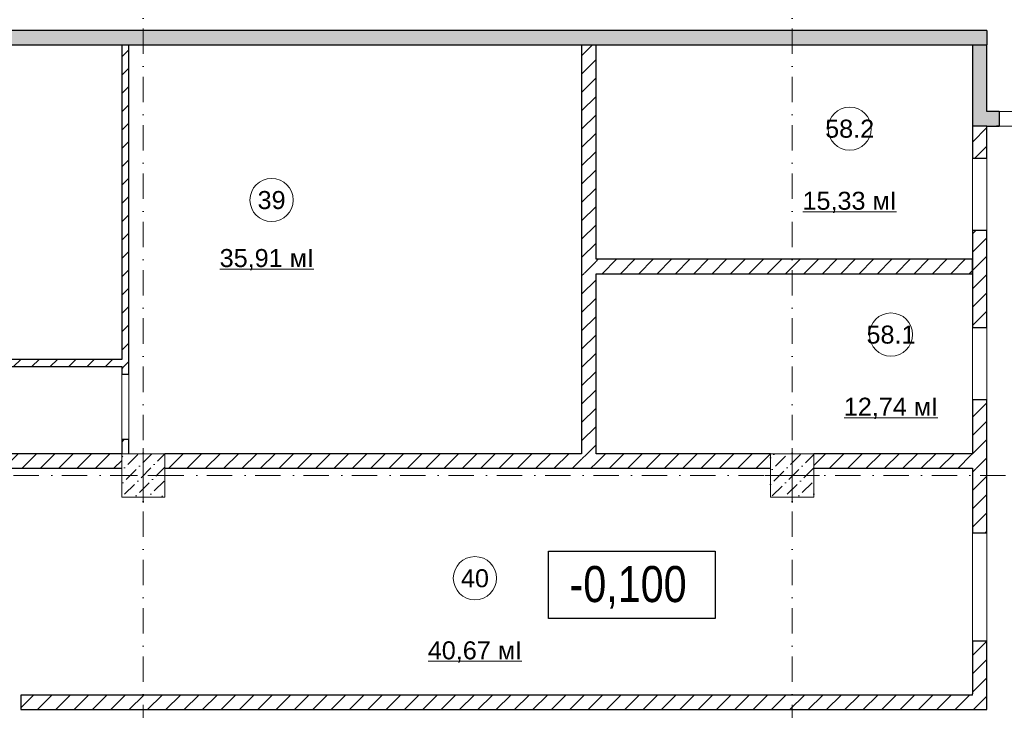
# Model space of a CAD drawing. Header units: millimetres. Extents: x -2890 to 117730, y -526 to 88572.
# Tile 30 of 65: x 30371 to 44029, y 68036 to 77622. Entities that reach past the tile are written whole.
import ezdxf

# ---------------------------------------------------------------- set-up
doc = ezdxf.new("R2010")
doc.units = ezdxf.units.MM
doc.header["$MEASUREMENT"] = 0
doc.set_wipeout_variables(frame=1)
doc.linetypes.add('Wipeout_Contour', pattern=[1000, 0, -1000])
doc.linetypes.add('Штрихпунктирная', pattern=[6.702778, 3.527778, -1.763889, 0, -1.411111])
for name, color, linetype in [('Конструктив - Колонны', 7, 'Continuous'), ('Конструктив - Стена сущ для демонтажного плана', 7, 'Continuous'), ('Конструктив - Стена сущ для Кладочного плана', 7, 'Continuous'), ('Конструктив - Стены блок 100 нов', 7, 'Continuous'), ('Конструктив - Стены Блок 200 нов', 7, 'Continuous'), ('Конструктив - Стены Внутр сущ.', 7, 'Continuous'), ('СУЩ  Благоустройство', 7, 'Continuous'), ('Элемент Модели - Зона', 7, 'Continuous'), ('Элемент Модели - Оси', 7, 'Continuous')]:
    doc.layers.add(name, color=color, linetype=linetype)
doc.styles.add('СГЕНЕРИР_СТИЛЬ_1', font='ARIALN.TTF')
doc.styles.add('СГЕНЕРИР_СТИЛЬ_4', font='arial.ttf')
pattern_1 = [(45, (-30913.89, 8295.99), (-127.27922, 127.27922), [])]
pattern_2 = [(45, (-30913.9, 8296), (-183.84776, 183.84776), [195, -65, 0, -65]), (45, (-30890.9, 8502.82), (-183.84776, 183.84776), [195, -65, 0, -65])]

msp = doc.modelspace()

# ---------------------------------------------------------------- hatches: boundary and pattern name
at = {"layer": 'Конструктив - Стена сущ для демонтажного плана', "linetype": 'Continuous', "lineweight": 15, "ltscale": 100}
for points in [[(43586.1, 77471), (28606.1, 77471), (28606.1, 77271), (43586.1, 77271)], [(43586.1, 77271), (43786.1, 77271), (43786.1, 77471)], [(43586.1, 77271), (43786.1, 77471), (43586.1, 77471)]]:
    msp.add_hatch(color=7, dxfattribs=at).paths.add_polyline_path(points)
at = {"layer": 'Конструктив - Стены Внутр сущ.', "linetype": 'Continuous', "lineweight": 15, "ltscale": 100}
for points in [[(43586.1, 77271), (43586.1, 76346), (43786.1, 76346), (43786.1, 77271)], [(43786.1, 76346), (43586.1, 76146), (43786.1, 76146)], [(43786.1, 76346), (43586.1, 76346), (43586.1, 76146)], [(43786.1, 76146), (43959.1, 76146), (43959.1, 76346), (43786.1, 76346)]]:
    msp.add_hatch(color=7, dxfattribs=at).paths.add_polyline_path(points)

# ---------------------------------------------------------------- linework, layer by layer
at = {"layer": 'Конструктив - Стена сущ для демонтажного плана', "color": 7, "linetype": 'Continuous', "lineweight": 30, "ltscale": 100, "flags": 128}
for points in [[(43786.1, 77471), (28606.1, 77471)], [(28606.1, 77271), (43586.1, 77271)]]:
    msp.add_lwpolyline(points, dxfattribs=at)
at = {"layer": 'Конструктив - Стена сущ для Кладочного плана', "color": 7, "linetype": 'Continuous', "lineweight": 30, "ltscale": 100, "flags": 128}
msp.add_lwpolyline([(43786.1, 77471), (28606.1, 77471)], dxfattribs=at)
at = {"layer": 'Конструктив - Стены Внутр сущ.', "color": 7, "linetype": 'Continuous', "lineweight": 30, "ltscale": 100}
for p, q in [((43959.1, 76346), (43922.1, 76346)), ((43959.1, 76346), (43959.1, 76231)), ((43959.1, 76231), (43959.1, 76146)), ((43959.1, 76146), (43922.1, 76146))]:
    msp.add_line(p, q, dxfattribs=at)
at = {"layer": 'Конструктив - Стены Внутр сущ.', "color": 7, "linetype": 'Continuous', "lineweight": 15, "ltscale": 100}
for p, q in [((46359.1, 76346), (43959.1, 76346)), ((43959.1, 76146), (46359.1, 76146))]:
    msp.add_line(p, q, dxfattribs=at)
at = {"layer": 'Конструктив - Стены Внутр сущ.', "color": 7, "linetype": 'Continuous', "lineweight": 30, "ltscale": 100, "flags": 128}
for points in [[(43786.1, 77471), (43786.1, 77271)], [(43586.1, 77271), (43586.1, 76146)], [(43786.1, 76346), (43786.1, 77271)], [(43959.1, 76346), (43786.1, 76346)], [(43586.1, 76146), (43786.1, 76146)], [(43786.1, 76146), (43959.1, 76146)]]:
    msp.add_lwpolyline(points, dxfattribs=at)
at = {"layer": 'СУЩ  Благоустройство', "color": 7, "linetype": 'Continuous', "lineweight": 30, "ltscale": 100, "flags": 128}
msp.add_lwpolyline([(37706.6, 70243), (40017.8, 70243), (40017.8, 69311.4), (37706.6, 69311.4)], close=True, dxfattribs=at)
at = {"layer": 'Элемент Модели - Зона', "color": 7, "linetype": 'Continuous', "lineweight": 0, "ltscale": 100}
for p, q in [((41233.3, 74955.7), (42533.9, 74955.7)), ((33148.7, 74160.8), (34449.3, 74160.8)), ((41806.4, 72097.4), (43107, 72097.4)), ((36035.5, 68715.9), (37336.1, 68715.9))]:
    msp.add_line(p, q, dxfattribs=at)
at = {"layer": 'Элемент Модели - Зона', "color": 7, "linetype": 'Continuous', "lineweight": 0, "ltscale": 100, "flags": 128}
for points in [[(42183.6, 76109.3, 1), (41583.6, 76109.3, 1)], [(34165.3, 75118.8, 1), (33565.3, 75118.8, 1)], [(42756.7, 73251, 1), (42156.7, 73251, 1)], [(36985.8, 69869.5, 1), (36385.8, 69869.5, 1)]]:
    msp.add_lwpolyline(points, format="xyb", close=True, dxfattribs=at)

# ---------------------------------------------------------------- texts
at = {"color": 7, "linetype": 'Continuous', "lineweight": 15, "ltscale": 100, "insert": (38810.4, 69742.1), "char_height": 500, "attachment_point": 5, "style": 'СГЕНЕРИР_СТИЛЬ_1'}
msp.add_mtext('\\A1;-0,100', dxfattribs=at)
at = {"layer": 'Элемент Модели - Зона', "color": 7, "linetype": 'Continuous', "lineweight": 0, "ltscale": 100, "char_height": 250, "attachment_point": 5, "style": 'СГЕНЕРИР_СТИЛЬ_4'}
for s, insert in [('\\A1;58.2', (41883.6, 76107.3)), ('\\A1;15,33 мІ', (41883.6, 75085.1)), ('\\A1;39', (33865.3, 75116.6)), ('\\A1;35,91 мІ', (33799, 74290.1)), ('\\A1;58.1', (42456.7, 73248.9)), ('\\A1;12,74 мІ', (42456.7, 72226.7)), ('\\A1;40', (36685.8, 69867.4)), ('\\A1;40,67 мІ', (36685.8, 68845.2))]:
    msp.add_mtext(s, dxfattribs=dict(at, insert=insert))

# ---------------------------------------------------------------- wipeouts: each hides what was drawn before it
at = {"color": 254, "linetype": 'Wipeout_Contour', "lineweight": 0, "ltscale": 100}
for points, layer in [([(31786.1, 71795.7), (31786.1, 71596), (31886.1, 71596), (31886.1, 71795.7)], 'Конструктив - Стены блок 100 нов'), ([(43586.1, 74695.8), (43586.1, 73346.2), (43786.1, 73346.2), (43786.1, 74695.8)], 'Конструктив - Стены Блок 200 нов'), ([(38366.1, 71596), (38366.1, 71396), (40786.2, 71396), (40786.2, 71596)], 'Конструктив - Стены Блок 200 нов'), ([(43586.1, 71396), (43586.1, 71096), (43786.1, 71096), (43786.1, 71396)], 'Конструктив - Стены Блок 200 нов'), ([(43586.1, 68246), (43786.1, 68046), (43786.1, 68246)], 'Конструктив - Стены Блок 200 нов')]:
    msp.add_wipeout(points, dxfattribs=at).dxf.layer = layer

# ---------------------------------------------------------------- next in the draw order: hatches: boundary and pattern name
at = {"layer": 'Конструктив - Стены блок 100 нов', "linetype": 'Continuous', "lineweight": 5, "ltscale": 100}
h = msp.add_hatch(dxfattribs=at)
h.set_pattern_fill('БЛОКИ_БЕТОННЫЕ_ЭФФЕКТИВН_7F', scale=100, style=0, pattern_type=2)
h.set_pattern_definition(pattern_1)
h.paths.add_polyline_path([(31786.1, 71795.7), (31786.1, 71596), (31886.1, 71596), (31886.1, 71795.7)])
at = {"layer": 'Конструктив - Стены Блок 200 нов', "linetype": 'Continuous', "lineweight": 5, "ltscale": 100}
h = msp.add_hatch(dxfattribs=at)
h.set_pattern_fill('БЛОКИ_БЕТОННЫЕ_ЭФФЕКТИВН_7F', scale=100, style=0, pattern_type=2)
h.set_pattern_definition(pattern_1)
h.paths.add_polyline_path([(43586.1, 74695.8), (43586.1, 73346.2), (43786.1, 73346.2), (43786.1, 74695.8)])
h = msp.add_hatch(dxfattribs=at)
h.set_pattern_fill('БЛОКИ_БЕТОННЫЕ_ЭФФЕКТИВН_7F', scale=100, style=0, pattern_type=2)
h.set_pattern_definition(pattern_1)
h.paths.add_polyline_path([(38366.1, 71596), (38366.1, 71396), (40786.2, 71396), (40786.2, 71596)])
h = msp.add_hatch(dxfattribs=at)
h.set_pattern_fill('БЛОКИ_БЕТОННЫЕ_ЭФФЕКТИВН_7F', scale=100, style=0, pattern_type=2)
h.set_pattern_definition(pattern_1)
h.paths.add_polyline_path([(43586.1, 71396), (43586.1, 71096), (43786.1, 71096), (43786.1, 71396)])
h = msp.add_hatch(dxfattribs=at)
h.set_pattern_fill('БЛОКИ_БЕТОННЫЕ_ЭФФЕКТИВН_7F', scale=100, style=0, pattern_type=2)
h.set_pattern_definition(pattern_1)
h.paths.add_polyline_path([(43586.1, 68246), (43786.1, 68046), (43786.1, 68246)])

# ---------------------------------------------------------------- next in the draw order: linework, layer by layer
at = {"layer": 'Конструктив - Стены блок 100 нов', "color": 7, "linetype": 'Continuous', "lineweight": 30, "ltscale": 100}
for p, q in [((31786.1, 71795.7), (31786.1, 71596)), ((31886.1, 71795.7), (31786.1, 71795.7)), ((31886.1, 71596), (31886.1, 71795.7))]:
    msp.add_line(p, q, dxfattribs=at)
at = {"layer": 'Конструктив - Стены Блок 200 нов', "color": 7, "linetype": 'Continuous', "lineweight": 30, "ltscale": 100}
for p, q in [((43586.1, 74695.8), (43586.1, 73346.2)), ((43691.1, 74695.8), (43586.1, 74695.8)), ((43786.1, 74695.8), (43691.1, 74695.8)), ((43786.1, 73346.2), (43786.1, 74695.8)), ((43691.1, 73346.2), (43586.1, 73346.2)), ((43786.1, 73346.2), (43691.1, 73346.2))]:
    msp.add_line(p, q, dxfattribs=at)

# ---------------------------------------------------------------- next in the draw order: wipeouts: each hides what was drawn before it
at = {"color": 254, "linetype": 'Wipeout_Contour', "lineweight": 0, "ltscale": 100}
for points, layer in [([(31886.1, 72906), (31886.1, 77271), (31786.1, 77271), (31786.1, 72906)], 'Конструктив - Стены блок 100 нов'), ([(43586.1, 75695.8), (43786.1, 75695.8), (43786.1, 76146), (43586.1, 76146)], 'Конструктив - Стены Блок 200 нов')]:
    msp.add_wipeout(points, dxfattribs=at).dxf.layer = layer

# ---------------------------------------------------------------- next in the draw order: hatches: boundary and pattern name
at = {"layer": 'Конструктив - Стена сущ для Кладочного плана', "linetype": 'Continuous', "lineweight": 15, "ltscale": 100}
msp.add_hatch(color=7, dxfattribs=at).paths.add_polyline_path([(43786.1, 77471), (28606.1, 77471), (28606.1, 77271), (43786.1, 77271)])
at = {"layer": 'Конструктив - Стены блок 100 нов', "linetype": 'Continuous', "lineweight": 5, "ltscale": 100}
h = msp.add_hatch(dxfattribs=at)
h.set_pattern_fill('БЛОКИ_БЕТОННЫЕ_ЭФФЕКТИВН_7F', scale=100, style=0, pattern_type=2)
h.set_pattern_definition(pattern_1)
h.paths.add_polyline_path([(31886.1, 72906), (31886.1, 77271), (31786.1, 77271), (31786.1, 72906)])
at = {"layer": 'Конструктив - Стены Блок 200 нов', "linetype": 'Continuous', "lineweight": 5, "ltscale": 100}
h = msp.add_hatch(dxfattribs=at)
h.set_pattern_fill('БЛОКИ_БЕТОННЫЕ_ЭФФЕКТИВН_7F', scale=100, style=0, pattern_type=2)
h.set_pattern_definition(pattern_1)
h.paths.add_polyline_path([(43586.1, 75695.8), (43786.1, 75695.8), (43786.1, 76146), (43586.1, 76146)])

# ---------------------------------------------------------------- next in the draw order: linework, layer by layer
at = {"layer": 'Конструктив - Стена сущ для Кладочного плана', "color": 7, "linetype": 'Continuous', "lineweight": 30, "ltscale": 100, "flags": 128}
msp.add_lwpolyline([(28606.1, 77271), (43786.1, 77271)], dxfattribs=at)
at = {"layer": 'Конструктив - Стены блок 100 нов', "color": 7, "linetype": 'Continuous', "lineweight": 30, "ltscale": 100, "flags": 128}
msp.add_lwpolyline([(31786.1, 77271), (31886.1, 77271)], dxfattribs=at)
at = {"layer": 'Конструктив - Стены Блок 200 нов', "color": 7, "linetype": 'Continuous', "lineweight": 30, "ltscale": 100}
for p, q in [((43586.1, 76146), (43586.1, 75695.8)), ((43786.1, 75695.8), (43786.1, 76146)), ((43691.1, 75695.8), (43586.1, 75695.8)), ((43786.1, 75695.8), (43691.1, 75695.8))]:
    msp.add_line(p, q, dxfattribs=at)
at = {"layer": 'Конструктив - Стены Блок 200 нов', "color": 7, "linetype": 'Continuous', "lineweight": 15, "ltscale": 100}
for p, q in [((43586.1, 74695.8), (43586.1, 75695.8)), ((43586.1, 74695.8), (43586.1, 75695.8)), ((43786.1, 74695.8), (43786.1, 75695.8)), ((43786.1, 74695.8), (43786.1, 75695.8))]:
    msp.add_line(p, q, dxfattribs=at)
at = {"layer": 'Конструктив - Стены Блок 200 нов', "color": 7, "linetype": 'Continuous', "lineweight": 30, "ltscale": 100, "flags": 128}
msp.add_lwpolyline([(43786.1, 76146), (43586.1, 76146)], dxfattribs=at)

# ---------------------------------------------------------------- next in the draw order: wipeouts: each hides what was drawn before it
at = {"color": 254, "linetype": 'Wipeout_Contour', "lineweight": 0, "ltscale": 100}
for points in [[(29325.9, 71396), (31786.1, 71396), (31786.1, 71596), (29325.9, 71596)], [(38166.1, 71396), (38366.1, 71396), (38366.1, 71596), (38166.1, 71596)], [(43586.1, 71596), (43586.1, 71396), (43786.1, 71396), (43786.1, 71596)], [(43586.1, 68246), (30386.1, 68246), (30386.1, 68046), (43586.1, 68046)]]:
    msp.add_wipeout(points, dxfattribs=at).dxf.layer = 'Конструктив - Стены Блок 200 нов'

# ---------------------------------------------------------------- next in the draw order: hatches: boundary and pattern name
at = {"layer": 'Конструктив - Стены Блок 200 нов', "linetype": 'Continuous', "lineweight": 5, "ltscale": 100}
h = msp.add_hatch(dxfattribs=at)
h.set_pattern_fill('БЛОКИ_БЕТОННЫЕ_ЭФФЕКТИВН_7F', scale=100, style=0, pattern_type=2)
h.set_pattern_definition(pattern_1)
h.paths.add_polyline_path([(29325.9, 71396), (31786.1, 71396), (31786.1, 71596), (29325.9, 71596)])
h = msp.add_hatch(dxfattribs=at)
h.set_pattern_fill('БЛОКИ_БЕТОННЫЕ_ЭФФЕКТИВН_7F', scale=100, style=0, pattern_type=2)
h.set_pattern_definition(pattern_1)
h.paths.add_polyline_path([(38166.1, 71396), (38366.1, 71396), (38366.1, 71596), (38166.1, 71596)])
h = msp.add_hatch(dxfattribs=at)
h.set_pattern_fill('БЛОКИ_БЕТОННЫЕ_ЭФФЕКТИВН_7F', scale=100, style=0, pattern_type=2)
h.set_pattern_definition(pattern_1)
h.paths.add_polyline_path([(43586.1, 71596), (43586.1, 71396), (43786.1, 71396), (43786.1, 71596)])
h = msp.add_hatch(dxfattribs=at)
h.set_pattern_fill('БЛОКИ_БЕТОННЫЕ_ЭФФЕКТИВН_7F', scale=100, style=0, pattern_type=2)
h.set_pattern_definition(pattern_1)
h.paths.add_polyline_path([(43586.1, 68246), (30386.1, 68246), (30386.1, 68046), (43586.1, 68046)])

# ---------------------------------------------------------------- next in the draw order: linework, layer by layer
at = {"layer": 'Конструктив - Стены Блок 200 нов', "color": 7, "linetype": 'Continuous', "lineweight": 30, "ltscale": 100}
for p, q in [((31786.1, 71596), (29325.9, 71596)), ((38366.1, 71596), (38366.1, 71616)), ((40786.2, 71596), (38366.1, 71596)), ((29325.9, 71396), (31786.1, 71396)), ((38366.1, 71396), (40786.2, 71396)), ((43566.1, 71396), (43586.1, 71396)), ((43586.1, 71396), (43586.1, 71096)), ((43786.1, 71096), (43786.1, 71396)), ((30386.1, 68246), (30386.1, 68046))]:
    msp.add_line(p, q, dxfattribs=at)

# ---------------------------------------------------------------- next in the draw order: wipeouts: each hides what was drawn before it
at = {"color": 254, "linetype": 'Wipeout_Contour', "lineweight": 0, "ltscale": 100}
for points, layer in [([(31886.1, 72806), (31886.1, 72906), (31786.1, 72906), (31786.1, 72806)], 'Конструктив - Стены блок 100 нов'), ([(38366.1, 74296.1), (38366.1, 77271), (38166.1, 77271), (38166.1, 74296.1)], 'Конструктив - Стены Блок 200 нов')]:
    msp.add_wipeout(points, dxfattribs=at).dxf.layer = layer

# ---------------------------------------------------------------- next in the draw order: hatches: boundary and pattern name
at = {"layer": 'Конструктив - Стены блок 100 нов', "linetype": 'Continuous', "lineweight": 5, "ltscale": 100}
h = msp.add_hatch(dxfattribs=at)
h.set_pattern_fill('БЛОКИ_БЕТОННЫЕ_ЭФФЕКТИВН_7F', scale=100, style=0, pattern_type=2)
h.set_pattern_definition(pattern_1)
h.paths.add_polyline_path([(31886.1, 72806), (31886.1, 72906), (31786.1, 72906), (31786.1, 72806)])
at = {"layer": 'Конструктив - Стены Блок 200 нов', "linetype": 'Continuous', "lineweight": 5, "ltscale": 100}
h = msp.add_hatch(dxfattribs=at)
h.set_pattern_fill('БЛОКИ_БЕТОННЫЕ_ЭФФЕКТИВН_7F', scale=100, style=0, pattern_type=2)
h.set_pattern_definition(pattern_1)
h.paths.add_polyline_path([(38366.1, 74296.1), (38366.1, 77271), (38166.1, 77271), (38166.1, 74296.1)])

# ---------------------------------------------------------------- next in the draw order: linework, layer by layer
at = {"layer": 'Конструктив - Стены блок 100 нов', "color": 7, "linetype": 'Continuous', "lineweight": 30, "ltscale": 100}
for p, q in [((31786.1, 77271), (31786.1, 72906)), ((31886.1, 72906), (31886.1, 77271)), ((31786.1, 72906), (31776.1, 72906))]:
    msp.add_line(p, q, dxfattribs=at)
at = {"layer": 'Конструктив - Стены Блок 200 нов', "color": 7, "linetype": 'Continuous', "lineweight": 30, "ltscale": 100, "flags": 128}
msp.add_lwpolyline([(38166.1, 77271), (38366.1, 77271)], dxfattribs=at)

# ---------------------------------------------------------------- next in the draw order: wipeouts: each hides what was drawn before it
at = {"color": 254, "linetype": 'Wipeout_Contour', "lineweight": 0, "ltscale": 100}
for points in [[(43786.1, 72346.2), (43586.1, 72346.2), (43586.1, 71596), (43786.1, 71596)], [(32386.1, 71596), (32386.1, 71396), (38166.1, 71396), (38166.1, 71596)], [(43586.1, 71096), (43586.1, 70496), (43786.1, 70496), (43786.1, 71096)], [(43586.1, 68046), (43786.1, 68046), (43586.1, 68246)]]:
    msp.add_wipeout(points, dxfattribs=at).dxf.layer = 'Конструктив - Стены Блок 200 нов'

# ---------------------------------------------------------------- next in the draw order: hatches: boundary and pattern name
at = {"layer": 'Конструктив - Стены Блок 200 нов', "linetype": 'Continuous', "lineweight": 5, "ltscale": 100}
h = msp.add_hatch(dxfattribs=at)
h.set_pattern_fill('БЛОКИ_БЕТОННЫЕ_ЭФФЕКТИВН_7F', scale=100, style=0, pattern_type=2)
h.set_pattern_definition(pattern_1)
h.paths.add_polyline_path([(43786.1, 72346.2), (43586.1, 72346.2), (43586.1, 71596), (43786.1, 71596)])
h = msp.add_hatch(dxfattribs=at)
h.set_pattern_fill('БЛОКИ_БЕТОННЫЕ_ЭФФЕКТИВН_7F', scale=100, style=0, pattern_type=2)
h.set_pattern_definition(pattern_1)
h.paths.add_polyline_path([(32386.1, 71596), (32386.1, 71396), (38166.1, 71396), (38166.1, 71596)])
h = msp.add_hatch(dxfattribs=at)
h.set_pattern_fill('БЛОКИ_БЕТОННЫЕ_ЭФФЕКТИВН_7F', scale=100, style=0, pattern_type=2)
h.set_pattern_definition(pattern_1)
h.paths.add_polyline_path([(43586.1, 71096), (43586.1, 70496), (43786.1, 70496), (43786.1, 71096)])
h = msp.add_hatch(dxfattribs=at)
h.set_pattern_fill('БЛОКИ_БЕТОННЫЕ_ЭФФЕКТИВН_7F', scale=100, style=0, pattern_type=2)
h.set_pattern_definition(pattern_1)
h.paths.add_polyline_path([(43586.1, 68046), (43786.1, 68046), (43586.1, 68246)])

# ---------------------------------------------------------------- next in the draw order: linework, layer by layer
at = {"layer": 'Конструктив - Стены Блок 200 нов', "color": 7, "linetype": 'Continuous', "lineweight": 15, "ltscale": 100}
for p, q in [((43586.1, 72346.2), (43586.1, 73346.2)), ((43586.1, 72346.2), (43586.1, 73346.2)), ((43786.1, 72346.2), (43786.1, 73346.2)), ((43786.1, 72346.2), (43786.1, 73346.2))]:
    msp.add_line(p, q, dxfattribs=at)
at = {"layer": 'Конструктив - Стены Блок 200 нов', "color": 7, "linetype": 'Continuous', "lineweight": 30, "ltscale": 100}
for p, q in [((43586.1, 72346.2), (43586.1, 71596)), ((43691.1, 72346.2), (43586.1, 72346.2)), ((43786.1, 72346.2), (43691.1, 72346.2)), ((43786.1, 71596), (43786.1, 72346.2)), ((38166.1, 71596), (32386.1, 71596)), ((38166.1, 71616), (38166.1, 71596)), ((43586.1, 71596), (43566.1, 71596)), ((43786.1, 71396), (43786.1, 71596)), ((32386.1, 71396), (38166.1, 71396)), ((38166.1, 71396), (38366.1, 71396)), ((43586.1, 71096), (43586.1, 70496)), ((43786.1, 70496), (43786.1, 71096)), ((43691.1, 70496), (43586.1, 70496)), ((43786.1, 70496), (43691.1, 70496)), ((43586.1, 68246), (30386.1, 68246)), ((43586.1, 68246), (43586.1, 68266)), ((43786.1, 68046), (43786.1, 68246)), ((30386.1, 68046), (43586.1, 68046)), ((43586.1, 68046), (43786.1, 68046))]:
    msp.add_line(p, q, dxfattribs=at)

# ---------------------------------------------------------------- next in the draw order: wipeouts: each hides what was drawn before it
at = {"color": 254, "linetype": 'Wipeout_Contour', "lineweight": 0, "ltscale": 100}
for points, layer in [([(31886.1, 72806), (31786.1, 72806), (31786.1, 72695.7), (31886.1, 72695.7)], 'Конструктив - Стены блок 100 нов'), ([(38366.1, 74096.1), (38366.1, 74296.1), (38166.1, 74296.1), (38166.1, 74096.1)], 'Конструктив - Стены Блок 200 нов')]:
    msp.add_wipeout(points, dxfattribs=at).dxf.layer = layer

# ---------------------------------------------------------------- next in the draw order: hatches: boundary and pattern name
at = {"layer": 'Конструктив - Стены блок 100 нов', "linetype": 'Continuous', "lineweight": 5, "ltscale": 100}
h = msp.add_hatch(dxfattribs=at)
h.set_pattern_fill('БЛОКИ_БЕТОННЫЕ_ЭФФЕКТИВН_7F', scale=100, style=0, pattern_type=2)
h.set_pattern_definition(pattern_1)
h.paths.add_polyline_path([(31886.1, 72806), (31786.1, 72806), (31786.1, 72695.7), (31886.1, 72695.7)])
at = {"layer": 'Конструктив - Стены Блок 200 нов', "linetype": 'Continuous', "lineweight": 5, "ltscale": 100}
h = msp.add_hatch(dxfattribs=at)
h.set_pattern_fill('БЛОКИ_БЕТОННЫЕ_ЭФФЕКТИВН_7F', scale=100, style=0, pattern_type=2)
h.set_pattern_definition(pattern_1)
h.paths.add_polyline_path([(38366.1, 74096.1), (38366.1, 74296.1), (38166.1, 74296.1), (38166.1, 74096.1)])

# ---------------------------------------------------------------- next in the draw order: linework, layer by layer
at = {"layer": 'Конструктив - Стены блок 100 нов', "color": 7, "linetype": 'Continuous', "lineweight": 30, "ltscale": 100}
for p, q in [((31776.1, 72806), (31786.1, 72806)), ((31786.1, 72806), (31786.1, 72695.7)), ((31886.1, 72806), (31886.1, 72906)), ((31886.1, 72695.7), (31886.1, 72806)), ((31886.1, 72695.7), (31786.1, 72695.7))]:
    msp.add_line(p, q, dxfattribs=at)
at = {"layer": 'Конструктив - Стены блок 100 нов', "color": 7, "linetype": 'Continuous', "lineweight": 15, "ltscale": 100}
for p, q in [((31786.1, 72695.7), (31786.1, 71795.7)), ((31786.1, 72695.7), (31786.1, 71795.7)), ((31886.1, 72695.7), (31886.1, 71795.7)), ((31886.1, 72695.7), (31886.1, 71795.7))]:
    msp.add_line(p, q, dxfattribs=at)
at = {"layer": 'Конструктив - Стены Блок 200 нов', "color": 7, "linetype": 'Continuous', "lineweight": 30, "ltscale": 100}
for p, q in [((38166.1, 77271), (38166.1, 74296.1)), ((38366.1, 74296.1), (38366.1, 77271)), ((38386.1, 74296.1), (38366.1, 74296.1))]:
    msp.add_line(p, q, dxfattribs=at)

# ---------------------------------------------------------------- next in the draw order: wipeouts: each hides what was drawn before it
at = {"color": 254, "linetype": 'Wipeout_Contour', "lineweight": 0, "ltscale": 100}
for points, layer in [([(31786.1, 70996), (32386.1, 70996), (32386.1, 71596), (31786.1, 71596)], 'Конструктив - Колонны'), ([(38166.1, 71596), (38366.1, 71596), (38366.1, 71616), (38166.1, 71616)], 'Конструктив - Стены Блок 200 нов'), ([(43566.1, 71596), (43566.1, 71396), (43586.1, 71396), (43586.1, 71596)], 'Конструктив - Стены Блок 200 нов'), ([(43786.1, 68996), (43586.1, 68996), (43586.1, 68246), (43786.1, 68246)], 'Конструктив - Стены Блок 200 нов')]:
    msp.add_wipeout(points, dxfattribs=at).dxf.layer = layer

# ---------------------------------------------------------------- next in the draw order: hatches: boundary and pattern name
at = {"layer": 'Конструктив - Колонны', "linetype": 'Continuous', "lineweight": 15, "ltscale": 100}
h = msp.add_hatch(dxfattribs=at)
h.set_pattern_fill('БЕТОН_01_0006', scale=100, style=0, pattern_type=2)
h.set_pattern_definition(pattern_2)
h.paths.add_polyline_path([(31786.1, 70996), (32386.1, 70996), (32386.1, 71596), (31786.1, 71596)])
at = {"layer": 'Конструктив - Стены Блок 200 нов', "linetype": 'Continuous', "lineweight": 5, "ltscale": 100}
h = msp.add_hatch(dxfattribs=at)
h.set_pattern_fill('БЛОКИ_БЕТОННЫЕ_ЭФФЕКТИВН_7F', scale=100, style=0, pattern_type=2)
h.set_pattern_definition(pattern_1)
h.paths.add_polyline_path([(38166.1, 71596), (38366.1, 71596), (38366.1, 71616), (38166.1, 71616)])
h = msp.add_hatch(dxfattribs=at)
h.set_pattern_fill('БЛОКИ_БЕТОННЫЕ_ЭФФЕКТИВН_7F', scale=100, style=0, pattern_type=2)
h.set_pattern_definition(pattern_1)
h.paths.add_polyline_path([(43566.1, 71596), (43566.1, 71396), (43586.1, 71396), (43586.1, 71596)])
h = msp.add_hatch(dxfattribs=at)
h.set_pattern_fill('БЛОКИ_БЕТОННЫЕ_ЭФФЕКТИВН_7F', scale=100, style=0, pattern_type=2)
h.set_pattern_definition(pattern_1)
h.paths.add_polyline_path([(43786.1, 68996), (43586.1, 68996), (43586.1, 68246), (43786.1, 68246)])

# ---------------------------------------------------------------- next in the draw order: linework, layer by layer
at = {"layer": 'Конструктив - Колонны', "color": 7, "linetype": 'Continuous', "lineweight": 0, "ltscale": 100}
for p, q in [((32086.1, 71376), (32086.1, 71676)), ((32006.1, 71296), (31706.1, 71296)), ((32166.1, 71296), (32466.1, 71296)), ((32086.1, 71216), (32086.1, 70916))]:
    msp.add_line(p, q, dxfattribs=at)
at = {"layer": 'Конструктив - Колонны', "color": 7, "linetype": 'Continuous', "lineweight": 15, "ltscale": 100, "flags": 128}
msp.add_lwpolyline([(31786.1, 70996), (32386.1, 70996), (32386.1, 71596), (31786.1, 71596)], close=True, dxfattribs=at)
at = {"layer": 'Конструктив - Колонны', "color": 7, "linetype": 'Continuous', "lineweight": 0, "ltscale": 100}
msp.add_point((32086.1, 71296), dxfattribs=at)
at = {"layer": 'Конструктив - Стены Блок 200 нов', "color": 7, "linetype": 'Continuous', "lineweight": 15, "ltscale": 100}
for p, q in [((43586.1, 68996), (43586.1, 70496)), ((43586.1, 68996), (43586.1, 70496)), ((43786.1, 68996), (43786.1, 70496)), ((43786.1, 68996), (43786.1, 70496))]:
    msp.add_line(p, q, dxfattribs=at)
at = {"layer": 'Конструктив - Стены Блок 200 нов', "color": 7, "linetype": 'Continuous', "lineweight": 30, "ltscale": 100}
for p, q in [((43586.1, 68996), (43586.1, 68266)), ((43691.1, 68996), (43586.1, 68996)), ((43786.1, 68996), (43691.1, 68996)), ((43786.1, 68246), (43786.1, 68996)), ((43586.1, 68246), (43586.1, 68266)), ((43786.1, 68046), (43786.1, 68246))]:
    msp.add_line(p, q, dxfattribs=at)
at = {"layer": 'Элемент Модели - Оси', "color": 7, "linetype": 'Штрихпунктирная', "lineweight": 15, "ltscale": 100}
msp.add_line((32086.1, 82191.7), (32086.1, 15620.8), dxfattribs=at)

# ---------------------------------------------------------------- next in the draw order: wipeouts: each hides what was drawn before it
at = {"color": 254, "linetype": 'Wipeout_Contour', "lineweight": 0, "ltscale": 100}
msp.add_wipeout([(31786.1, 72806), (31786.1, 72906), (31776.1, 72906), (31776.1, 72806)], dxfattribs=at).dxf.layer = 'Конструктив - Стены блок 100 нов'

# ---------------------------------------------------------------- next in the draw order: hatches: boundary and pattern name
at = {"layer": 'Конструктив - Стены блок 100 нов', "linetype": 'Continuous', "lineweight": 5, "ltscale": 100}
h = msp.add_hatch(dxfattribs=at)
h.set_pattern_fill('БЛОКИ_БЕТОННЫЕ_ЭФФЕКТИВН_7F', scale=100, style=0, pattern_type=2)
h.set_pattern_definition(pattern_1)
h.paths.add_polyline_path([(31786.1, 72806), (31786.1, 72906), (31776.1, 72906), (31776.1, 72806)])

# ---------------------------------------------------------------- next in the draw order: wipeouts: each hides what was drawn before it
at = {"color": 254, "linetype": 'Wipeout_Contour', "lineweight": 0, "ltscale": 100}
for points in [[(38166.1, 74096.1), (38166.1, 71616), (38366.1, 71616), (38366.1, 74096.1)], [(41386.2, 71596), (41386.2, 71396), (43566.1, 71396), (43566.1, 71596)]]:
    msp.add_wipeout(points, dxfattribs=at).dxf.layer = 'Конструктив - Стены Блок 200 нов'

# ---------------------------------------------------------------- next in the draw order: hatches: boundary and pattern name
at = {"layer": 'Конструктив - Стены Блок 200 нов', "linetype": 'Continuous', "lineweight": 5, "ltscale": 100}
h = msp.add_hatch(dxfattribs=at)
h.set_pattern_fill('БЛОКИ_БЕТОННЫЕ_ЭФФЕКТИВН_7F', scale=100, style=0, pattern_type=2)
h.set_pattern_definition(pattern_1)
h.paths.add_polyline_path([(38166.1, 74096.1), (38166.1, 71616), (38366.1, 71616), (38366.1, 74096.1)])
h = msp.add_hatch(dxfattribs=at)
h.set_pattern_fill('БЛОКИ_БЕТОННЫЕ_ЭФФЕКТИВН_7F', scale=100, style=0, pattern_type=2)
h.set_pattern_definition(pattern_1)
h.paths.add_polyline_path([(41386.2, 71596), (41386.2, 71396), (43566.1, 71396), (43566.1, 71596)])

# ---------------------------------------------------------------- next in the draw order: linework, layer by layer
at = {"layer": 'Конструктив - Стены Блок 200 нов', "color": 7, "linetype": 'Continuous', "lineweight": 30, "ltscale": 100}
for p, q in [((38166.1, 74296.1), (38166.1, 74096.1)), ((38166.1, 74096.1), (38166.1, 71616)), ((38366.1, 74096.1), (38386.1, 74096.1)), ((38366.1, 71616), (38366.1, 74096.1)), ((38166.1, 71616), (38166.1, 71596)), ((38366.1, 71596), (38366.1, 71616)), ((43566.1, 71596), (41386.2, 71596)), ((43586.1, 71596), (43566.1, 71596)), ((41386.2, 71396), (43566.1, 71396)), ((43566.1, 71396), (43586.1, 71396))]:
    msp.add_line(p, q, dxfattribs=at)

# ---------------------------------------------------------------- next in the draw order: wipeouts: each hides what was drawn before it
at = {"color": 254, "linetype": 'Wipeout_Contour', "lineweight": 0, "ltscale": 100}
msp.add_wipeout([(28006.1, 72806), (31776.1, 72806), (31776.1, 72906), (28006.1, 72906)], dxfattribs=at).dxf.layer = 'Конструктив - Стены блок 100 нов'

# ---------------------------------------------------------------- next in the draw order: hatches: boundary and pattern name
at = {"layer": 'Конструктив - Стены блок 100 нов', "linetype": 'Continuous', "lineweight": 5, "ltscale": 100}
h = msp.add_hatch(dxfattribs=at)
h.set_pattern_fill('БЛОКИ_БЕТОННЫЕ_ЭФФЕКТИВН_7F', scale=100, style=0, pattern_type=2)
h.set_pattern_definition(pattern_1)
h.paths.add_polyline_path([(28006.1, 72806), (31776.1, 72806), (31776.1, 72906), (28006.1, 72906)])

# ---------------------------------------------------------------- next in the draw order: linework, layer by layer
at = {"layer": 'Конструктив - Стены блок 100 нов', "color": 7, "linetype": 'Continuous', "lineweight": 30, "ltscale": 100}
for p, q in [((31776.1, 72906), (28006.1, 72906)), ((28006.1, 72806), (31776.1, 72806)), ((31786.1, 72906), (31776.1, 72906)), ((31776.1, 72806), (31786.1, 72806))]:
    msp.add_line(p, q, dxfattribs=at)

# ---------------------------------------------------------------- next in the draw order: wipeouts: each hides what was drawn before it
at = {"color": 254, "linetype": 'Wipeout_Contour', "lineweight": 0, "ltscale": 100}
for points, layer in [([(40786.2, 70996), (41386.2, 70996), (41386.2, 71596), (40786.2, 71596)], 'Конструктив - Колонны'), ([(38386.1, 74096.1), (38386.1, 74296.1), (38366.1, 74296.1), (38366.1, 74096.1)], 'Конструктив - Стены Блок 200 нов')]:
    msp.add_wipeout(points, dxfattribs=at).dxf.layer = layer

# ---------------------------------------------------------------- next in the draw order: hatches: boundary and pattern name
at = {"layer": 'Конструктив - Колонны', "linetype": 'Continuous', "lineweight": 15, "ltscale": 100}
h = msp.add_hatch(dxfattribs=at)
h.set_pattern_fill('БЕТОН_01_0006', scale=100, style=0, pattern_type=2)
h.set_pattern_definition(pattern_2)
h.paths.add_polyline_path([(40786.2, 70996), (41386.2, 70996), (41386.2, 71596), (40786.2, 71596)])
at = {"layer": 'Конструктив - Стены Блок 200 нов', "linetype": 'Continuous', "lineweight": 5, "ltscale": 100}
h = msp.add_hatch(dxfattribs=at)
h.set_pattern_fill('БЛОКИ_БЕТОННЫЕ_ЭФФЕКТИВН_7F', scale=100, style=0, pattern_type=2)
h.set_pattern_definition(pattern_1)
h.paths.add_polyline_path([(38386.1, 74096.1), (38386.1, 74296.1), (38366.1, 74296.1), (38366.1, 74096.1)])

# ---------------------------------------------------------------- next in the draw order: linework, layer by layer
at = {"layer": 'Конструктив - Колонны', "color": 7, "linetype": 'Continuous', "lineweight": 0, "ltscale": 100}
for p, q in [((41086.2, 71376), (41086.2, 71676)), ((41006.2, 71296), (40706.2, 71296)), ((41166.2, 71296), (41466.2, 71296)), ((41086.2, 71216), (41086.2, 70916))]:
    msp.add_line(p, q, dxfattribs=at)
at = {"layer": 'Конструктив - Колонны', "color": 7, "linetype": 'Continuous', "lineweight": 15, "ltscale": 100, "flags": 128}
msp.add_lwpolyline([(40786.2, 70996), (41386.2, 70996), (41386.2, 71596), (40786.2, 71596)], close=True, dxfattribs=at)
at = {"layer": 'Конструктив - Колонны', "color": 7, "linetype": 'Continuous', "lineweight": 0, "ltscale": 100}
msp.add_point((41086.2, 71296), dxfattribs=at)
at = {"layer": 'Элемент Модели - Оси', "color": 7, "linetype": 'Штрихпунктирная', "lineweight": 15, "ltscale": 100}
msp.add_line((3470.8, 71296), (114954, 71296), dxfattribs=at)

# ---------------------------------------------------------------- next in the draw order: wipeouts: each hides what was drawn before it
at = {"color": 254, "linetype": 'Wipeout_Contour', "lineweight": 0, "ltscale": 100}
msp.add_wipeout([(38386.1, 74096.1), (43586.1, 74096.1), (43586.1, 74296.1), (38386.1, 74296.1)], dxfattribs=at).dxf.layer = 'Конструктив - Стены Блок 200 нов'

# ---------------------------------------------------------------- next in the draw order: hatches: boundary and pattern name
at = {"layer": 'Конструктив - Стены Блок 200 нов', "linetype": 'Continuous', "lineweight": 5, "ltscale": 100}
h = msp.add_hatch(dxfattribs=at)
h.set_pattern_fill('БЛОКИ_БЕТОННЫЕ_ЭФФЕКТИВН_7F', scale=100, style=0, pattern_type=2)
h.set_pattern_definition(pattern_1)
h.paths.add_polyline_path([(38386.1, 74096.1), (43586.1, 74096.1), (43586.1, 74296.1), (38386.1, 74296.1)])

# ---------------------------------------------------------------- next in the draw order: linework, layer by layer
at = {"layer": 'Конструктив - Стены Блок 200 нов', "color": 7, "linetype": 'Continuous', "lineweight": 30, "ltscale": 100}
for p, q in [((38386.1, 74296.1), (38366.1, 74296.1)), ((43586.1, 74296.1), (38386.1, 74296.1)), ((38366.1, 74096.1), (38386.1, 74096.1)), ((38386.1, 74096.1), (43586.1, 74096.1))]:
    msp.add_line(p, q, dxfattribs=at)
at = {"layer": 'Конструктив - Стены Блок 200 нов', "color": 7, "linetype": 'Continuous', "lineweight": 30, "ltscale": 100, "flags": 128}
msp.add_lwpolyline([(43586.1, 74096.1), (43586.1, 74296.1)], dxfattribs=at)
at = {"layer": 'Элемент Модели - Оси', "color": 7, "linetype": 'Штрихпунктирная', "lineweight": 15, "ltscale": 100}
msp.add_line((41086.1, 82191.7), (41086.1, 15620.8), dxfattribs=at)

doc.saveas('drawing.dxf')
